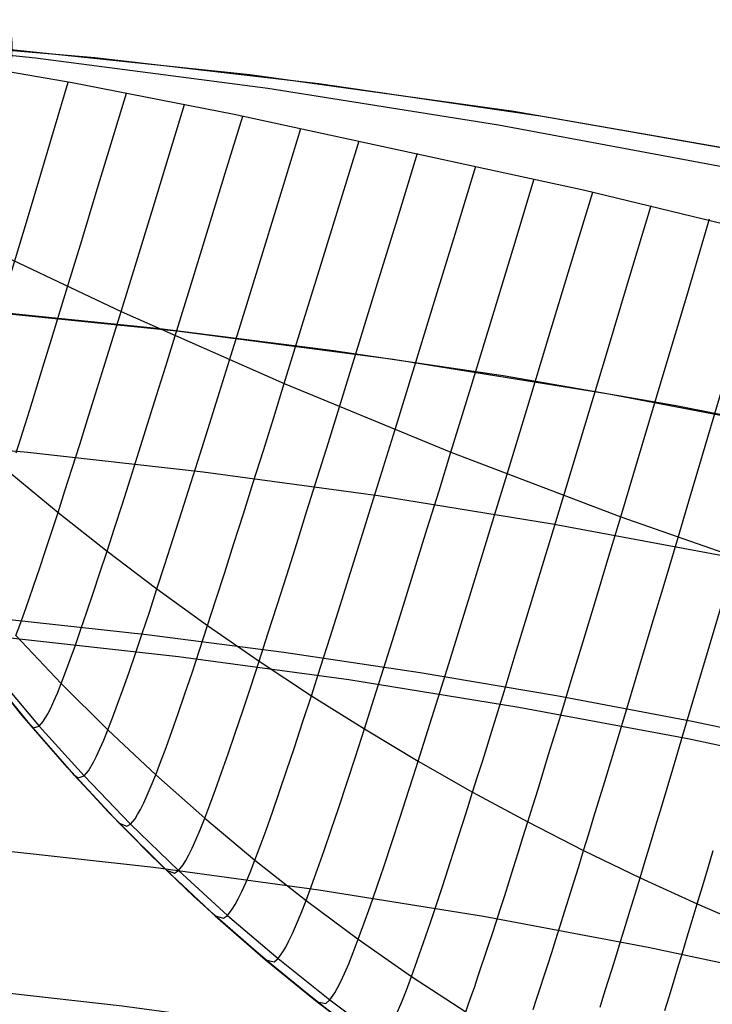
# Model space of a CAD drawing. Header units: millimetres. Extents: x -118 to 118, y -118 to 118.
# Tile 55 of 68: x 11 to 21, y 102 to 117. Entities that reach past the tile are written whole.
import ezdxf

# ---------------------------------------------------------------- set-up
doc = ezdxf.new("R2010")
doc.units = ezdxf.units.MM
doc.header["$MEASUREMENT"] = 0
doc.layers.add('Predefinito', color=5, linetype='Continuous')

msp = doc.modelspace()

# ---------------------------------------------------------------- linework, layer by layer
at = {"layer": 'Predefinito'}
for points in [[(59.917, 101.075), (56.393, 103.083), (52.801, 104.968), (49.146, 106.728), (45.433, 108.361), (41.666, 109.864), (37.849, 111.237), (33.987, 112.477), (30.085, 113.583), (26.146, 114.554), (22.177, 115.388), (18.181, 116.085), (14.163, 116.643), (10.129, 117.063), (6.082, 117.342), (2.028, 117.482), (-2.028, 117.482)], [(15.408, 102.363), (14.691, 102.933), (13.992, 103.526), (13.31, 104.14), (12.648, 104.774), (12.005, 105.428), (11.383, 106.1), (10.783, 106.79), (10.204, 107.497), (9.649, 108.219), (9.117, 108.955), (8.61, 109.705), (8.126, 110.467), (7.668, 111.24), (7.235, 112.022), (6.827, 112.813), (6.444, 113.612), (6.088, 114.416), (5.756, 115.226), (5.451, 116.039)], [(21.417, 98.756), (20.473, 99.202), (19.545, 99.681), (18.634, 100.191), (17.741, 100.733), (16.868, 101.305), (16.015, 101.907), (15.183, 102.538), (14.374, 103.198), (13.588, 103.886), (12.826, 104.6), (12.089, 105.34), (11.379, 106.105), (10.695, 106.894), (10.039, 107.707), (9.412, 108.542), (8.814, 109.398), (8.246, 110.274), (7.708, 111.169), (7.202, 112.083), (6.728, 113.013), (6.287, 113.959), (5.878, 114.92), (5.503, 115.895)], [(5.639, 115.53), (5.661, 115.472), (6.04, 114.529), (6.45, 113.599), (6.891, 112.684), (7.363, 111.784), (7.866, 110.9), (8.396, 110.035), (8.958, 109.186), (9.547, 108.357), (10.163, 107.549), (10.807, 106.762), (11.476, 105.997), (12.171, 105.255), (12.89, 104.537), (13.634, 103.844), (14.4, 103.176), (15.188, 102.534), (15.998, 101.92)], [(36.518, 107.465), (33.877, 108.326), (31.23, 109.119), (28.583, 109.842), (25.935, 110.497), (23.291, 111.084), (20.653, 111.605), (18.022, 112.06), (15.401, 112.45), (12.793, 112.777), (10.198, 113.041), (7.62, 113.244), (5.06, 113.387), (2.519, 113.472), (0, 113.5), (-2.519, 113.472)], [(36.033, 102.324), (33.541, 103.182), (31.033, 103.978), (28.508, 104.711), (25.966, 105.382), (23.408, 105.99), (20.833, 106.536), (18.257, 107.016), (15.671, 107.433), (13.075, 107.786), (10.472, 108.076), (7.864, 108.302), (5.253, 108.464), (2.639, 108.562), (0.023, 108.596), (-2.596, 108.566)]]:
    msp.add_lwpolyline(points, dxfattribs=at)
at = {"layer": 'Predefinito', "extrusion": (0.991499, -0.091856, -0.092158)}
msp.add_lwpolyline([(117.5, -135.187), (117.499, -135.094), (117.494, -134.999), (117.487, -134.905), (117.476, -134.811), (117.463, -134.717), (117.447, -134.624), (117.427, -134.53), (117.405, -134.438), (117.38, -134.346), (117.352, -134.255), (117.321, -134.165), (117.287, -134.077), (117.25, -133.989), (117.211, -133.903), (117.17, -133.819), (117.126, -133.736)], dxfattribs=at)
at = {"layer": 'Predefinito', "extrusion": (0.990938, -0.099388, -0.090354)}
msp.add_lwpolyline([(117.5, -135.289), (117.498, -135.186), (117.493, -135.082), (117.484, -134.979), (117.471, -134.876), (117.455, -134.773), (117.436, -134.67), (117.412, -134.568), (117.385, -134.467), (117.355, -134.367), (117.321, -134.268), (117.284, -134.17), (117.243, -134.074), (117.199, -133.979), (117.152, -133.887), (117.103, -133.796), (117.05, -133.708)], dxfattribs=at)
at = {"layer": 'Predefinito', "extrusion": (0.990622, -0.10695, -0.085031)}
msp.add_lwpolyline([(117.5, -135.429), (117.499, -135.373), (117.498, -135.317), (117.495, -135.262), (117.492, -135.206), (117.487, -135.15), (117.481, -135.094), (117.474, -135.038), (117.467, -134.982), (117.458, -134.927), (117.448, -134.871), (117.437, -134.815), (117.425, -134.76), (117.411, -134.705), (117.397, -134.65), (117.382, -134.595), (117.366, -134.541), (117.348, -134.487), (117.33, -134.433), (117.311, -134.38), (117.29, -134.327), (117.269, -134.275), (117.247, -134.222), (117.224, -134.171), (117.199, -134.12), (117.174, -134.069), (117.148, -134.019), (117.122, -133.97), (117.094, -133.921), (117.065, -133.873), (117.036, -133.826), (117.006, -133.779), (116.975, -133.733)], dxfattribs=at)
at = {"layer": 'Predefinito', "extrusion": (0.989682, -0.122069, -0.075019)}
msp.add_lwpolyline([(117.5, -135.677), (117.499, -135.614), (117.497, -135.551), (117.494, -135.488), (117.489, -135.425), (117.483, -135.361), (117.476, -135.298), (117.467, -135.235), (117.457, -135.171), (117.446, -135.108), (117.433, -135.045), (117.418, -134.982), (117.403, -134.92), (117.386, -134.858), (117.368, -134.796), (117.348, -134.734), (117.327, -134.673), (117.305, -134.612), (117.281, -134.552), (117.256, -134.493), (117.23, -134.434), (117.203, -134.375), (117.174, -134.318), (117.145, -134.261), (117.114, -134.204), (117.082, -134.149), (117.049, -134.094), (117.014, -134.04), (116.979, -133.987), (116.943, -133.935), (116.905, -133.884), (116.867, -133.834), (116.828, -133.785)], dxfattribs=at)
at = {"layer": 'Predefinito', "extrusion": (0.986798, -0.152284, -0.055125)}
msp.add_lwpolyline([(117.5, -136.08), (117.499, -136.006), (117.496, -135.932), (117.492, -135.857), (117.485, -135.782), (117.477, -135.708), (117.467, -135.633), (117.454, -135.558), (117.44, -135.484), (117.424, -135.409), (117.406, -135.335), (117.386, -135.261), (117.364, -135.188), (117.341, -135.115), (117.315, -135.043), (117.288, -134.971), (117.258, -134.9), (117.227, -134.83), (117.194, -134.761), (117.16, -134.692), (117.124, -134.625), (117.086, -134.558), (117.046, -134.493), (117.005, -134.429), (116.962, -134.366), (116.918, -134.304), (116.872, -134.243), (116.825, -134.184), (116.777, -134.127), (116.728, -134.07), (116.677, -134.016), (116.625, -133.962), (116.573, -133.911)], dxfattribs=at)
at = {"layer": 'Predefinito', "extrusion": (0.905019, -0.414692, -0.094717)}
msp.add_lwpolyline([(102.394, -145.369), (102.358, -145.277), (102.319, -145.185), (102.277, -145.093), (102.233, -145.003), (102.187, -144.913), (102.139, -144.824), (102.088, -144.736), (102.035, -144.649), (101.98, -144.563), (101.923, -144.479), (101.864, -144.396), (101.802, -144.314), (101.739, -144.233), (101.673, -144.154), (101.606, -144.077), (101.536, -144.002), (101.465, -143.928), (101.392, -143.856), (101.318, -143.786), (101.242, -143.717), (101.164, -143.651), (101.085, -143.587), (101.004, -143.525), (100.922, -143.465), (100.839, -143.407), (100.755, -143.351), (100.67, -143.298), (100.584, -143.246), (100.497, -143.197), (100.409, -143.151), (100.321, -143.106), (100.231, -143.064), (100.141, -143.024), (100.05, -142.986), (99.957, -142.95), (99.863, -142.916), (99.768, -142.885), (99.672, -142.855), (99.575, -142.828), (99.477, -142.803), (99.378, -142.78), (99.279, -142.759), (99.178, -142.741), (99.077, -142.726), (98.976, -142.713), (98.874, -142.702), (98.772, -142.694), (98.67, -142.688), (98.567, -142.685), (98.465, -142.685), (98.362, -142.686), (98.26, -142.691), (98.158, -142.698), (98.056, -142.707), (97.954, -142.719), (97.853, -142.733), (97.753, -142.75), (97.654, -142.769), (97.555, -142.791), (97.457, -142.814), (97.36, -142.841), (97.263, -142.869), (97.168, -142.899), (97.074, -142.932)], dxfattribs=at)
at = {"layer": 'Predefinito'}
for points in [[(8.166, 117.216, -135.514), (11.801, 116.906, -135.851), (15.214, 116.511, -136.12), (18.618, 116.016, -136.323), (22.009, 115.42, -136.468)], [(21.439, 115.229, -135.154), (17.948, 115.877, -135.109), (14.437, 116.435, -135.059), (10.899, 116.898, -135.019), (8.44, 117.15, -135.014)], [(28.276, 112.703, -134.128), (19.265, 114.885, -134.115), (13.921, 116.039, -134.188), (11.456, 116.52, -134.289), (9.954, 116.782, -134.379)], [(8.958, 109.186, -100), (9.044, 109.141, -107.647), (9.08, 109.188, -109.558), (9.127, 109.278, -111.462), (9.19, 109.423, -113.357), (9.227, 109.519, -114.298), (9.27, 109.633, -115.236), (9.317, 109.766, -116.168), (9.37, 109.918, -117.094), (9.427, 110.089, -118.013), (9.49, 110.278, -118.925), (9.557, 110.485, -119.828), (9.63, 110.71, -120.721), (9.707, 110.952, -121.604), (9.788, 111.212, -122.476), (9.874, 111.488, -123.336), (9.965, 111.78, -124.184), (10.059, 112.087, -125.02), (10.156, 112.407, -125.846), (10.361, 113.083, -127.464), (10.577, 113.799, -129.041), (10.774, 114.453, -130.393), (10.976, 115.129, -131.717), (11.394, 116.531, -134.293)], [(10.604, 110.892, -123.467), (10.705, 111.211, -124.312), (10.81, 111.546, -125.145), (10.918, 111.896, -125.966), (11.031, 112.259, -126.775), (11.146, 112.635, -127.573), (11.386, 113.417, -129.134), (11.602, 114.123, -130.454), (11.823, 114.852, -131.745), (12.05, 115.6, -133.009), (12.281, 116.364, -134.249)], [(10.597, 108.11, -115.451), (10.657, 108.269, -116.393), (10.723, 108.45, -117.328), (10.795, 108.653, -118.255), (10.873, 108.877, -119.173), (10.957, 109.123, -120.081), (11.046, 109.389, -120.978), (11.141, 109.676, -121.862), (11.241, 109.984, -122.734), (11.346, 110.31, -123.591), (11.456, 110.656, -124.434), (11.571, 111.018, -125.264), (11.69, 111.396, -126.08), (11.813, 111.789, -126.884), (11.939, 112.195, -127.676), (12.201, 113.04, -129.223), (12.434, 113.795, -130.514), (12.673, 114.574, -131.774), (12.918, 115.374, -133.006), (13.167, 116.191, -134.213)], [(10.807, 106.762, -100), (10.869, 106.707, -103.907), (10.955, 106.732, -107.812), (11.013, 106.799, -109.763), (11.086, 106.92, -111.708), (11.129, 107.005, -112.675), (11.177, 107.109, -113.639), (11.23, 107.234, -114.598), (11.289, 107.381, -115.551), (11.355, 107.552, -116.497), (11.427, 107.746, -117.437), (11.505, 107.965, -118.367), (11.59, 108.206, -119.288), (11.68, 108.469, -120.198), (11.777, 108.755, -121.096), (11.879, 109.063, -121.982), (11.987, 109.393, -122.853), (12.101, 109.743, -123.709), (12.22, 110.114, -124.55), (12.344, 110.502, -125.376), (12.472, 110.907, -126.189), (12.605, 111.328, -126.988), (12.741, 111.763, -127.774), (12.88, 112.21, -128.546), (13.023, 112.669, -129.307), (13.272, 113.471, -130.572), (13.527, 114.297, -131.805), (13.788, 115.145, -133.008), (14.054, 116.012, -134.184)], [(11.476, 105.997, -100), (11.545, 105.944, -103.931), (11.639, 105.974, -107.862), (11.703, 106.048, -109.825), (11.781, 106.18, -111.781), (11.827, 106.271, -112.754), (11.879, 106.383, -113.723), (11.936, 106.517, -114.687), (12, 106.674, -115.645), (12.07, 106.856, -116.596), (12.148, 107.064, -117.539), (12.231, 107.297, -118.473), (12.322, 107.554, -119.397), (12.418, 107.835, -120.309), (12.521, 108.14, -121.209), (12.631, 108.467, -122.094), (12.746, 108.818, -122.965), (12.868, 109.191, -123.82), (12.995, 109.585, -124.659), (13.127, 109.999, -125.483), (13.264, 110.43, -126.292), (13.405, 110.877, -127.086), (13.55, 111.34, -127.866), (13.699, 111.816, -128.633), (13.851, 112.303, -129.386), (14.114, 113.149, -130.628), (14.384, 114.021, -131.836), (14.66, 114.915, -133.013), (14.94, 115.828, -134.162)], [(12.171, 105.255, -100), (12.29, 105.206, -105.932), (12.346, 105.241, -107.908), (12.413, 105.322, -109.883), (12.452, 105.384, -110.868), (12.496, 105.463, -111.85), (12.546, 105.561, -112.829), (12.6, 105.68, -113.803), (12.661, 105.822, -114.771), (12.729, 105.989, -115.734), (12.803, 106.183, -116.689), (12.885, 106.403, -117.636), (12.974, 106.65, -118.573), (13.069, 106.922, -119.499), (13.172, 107.22, -120.413), (13.281, 107.542, -121.314), (13.396, 107.889, -122.201), (13.518, 108.26, -123.071), (13.646, 108.654, -123.925), (13.781, 109.071, -124.762), (13.92, 109.508, -125.583), (14.065, 109.964, -126.388), (14.214, 110.437, -127.178), (14.368, 110.926, -127.953), (14.525, 111.428, -128.714), (14.686, 111.944, -129.461), (14.961, 112.831, -130.682), (15.244, 113.745, -131.867), (15.533, 114.683, -133.021), (15.828, 115.641, -134.145)], [(12.89, 104.537, -100), (13.015, 104.493, -105.965), (13.073, 104.533, -107.952), (13.144, 104.62, -109.938), (13.186, 104.687, -110.928), (13.232, 104.771, -111.915), (13.283, 104.875, -112.899), (13.341, 105.001, -113.877), (13.404, 105.151, -114.851), (13.475, 105.328, -115.817), (13.553, 105.532, -116.776), (13.639, 105.764, -117.726), (13.732, 106.024, -118.667), (13.832, 106.311, -119.595), (13.939, 106.624, -120.512), (14.054, 106.963, -121.414), (14.175, 107.328, -122.301), (14.303, 107.718, -123.171), (14.437, 108.133, -124.024), (14.578, 108.571, -124.859), (14.724, 109.03, -125.677), (14.876, 109.509, -126.479), (15.032, 110.007, -127.265), (15.193, 110.52, -128.035), (15.358, 111.049, -128.791), (15.527, 111.59, -129.531), (15.814, 112.516, -130.733), (16.108, 113.471, -131.899), (16.409, 114.45, -133.031), (16.716, 115.449, -134.132)], [(13.634, 103.844, -100), (13.762, 103.806, -105.995), (13.822, 103.85, -107.993), (13.895, 103.944, -109.989), (13.938, 104.014, -110.984), (13.986, 104.104, -111.976), (14.039, 104.214, -112.964), (14.099, 104.346, -113.947), (14.165, 104.504, -114.925), (14.238, 104.69, -115.895), (14.319, 104.904, -116.858), (14.408, 105.148, -117.811), (14.505, 105.42, -118.754), (14.609, 105.72, -119.685), (14.721, 106.048, -120.603), (14.84, 106.404, -121.507), (14.966, 106.786, -122.394), (15.099, 107.194, -123.264), (15.239, 107.628, -124.116), (15.385, 108.086, -124.95), (15.537, 108.566, -125.766), (15.695, 109.067, -126.564), (15.858, 109.587, -127.346), (16.026, 110.124, -128.112), (16.197, 110.677, -128.862), (16.373, 111.243, -129.597), (16.67, 112.206, -130.782), (16.975, 113.198, -131.929), (17.287, 114.216, -133.042), (17.604, 115.255, -134.123)], [(14.4, 103.176, -100), (14.53, 103.145, -106.024), (14.591, 103.194, -108.031), (14.665, 103.294, -110.036), (14.709, 103.368, -111.036), (14.758, 103.462, -112.033), (14.813, 103.577, -113.025), (14.874, 103.717, -114.013), (14.942, 103.882, -114.994), (15.018, 104.076, -115.968), (15.102, 104.3, -116.934), (15.193, 104.554, -117.89), (15.293, 104.838, -118.836), (15.401, 105.151, -119.769), (15.516, 105.493, -120.689), (15.639, 105.864, -121.593), (15.769, 106.262, -122.481), (15.906, 106.687, -123.351), (16.051, 107.139, -124.202), (16.203, 107.616, -125.034), (16.36, 108.116, -125.848), (16.523, 108.637, -126.643), (16.692, 109.179, -127.422), (16.865, 109.737, -128.184), (17.043, 110.312, -128.929), (17.224, 110.901, -129.658), (17.531, 111.9, -130.828), (17.845, 112.928, -131.959), (18.167, 113.982, -133.055), (18.494, 115.058, -134.118)], [(15.188, 102.534, -100), (15.318, 102.51, -106.05), (15.379, 102.563, -108.066), (15.454, 102.669, -110.08), (15.499, 102.748, -111.084), (15.549, 102.846, -112.085), (15.604, 102.967, -113.082), (15.667, 103.112, -114.073), (15.736, 103.285, -115.058), (15.814, 103.487, -116.035), (15.899, 103.72, -117.004), (15.993, 103.984, -117.964), (16.096, 104.279, -118.912), (16.206, 104.604, -119.847), (16.324, 104.959, -120.768), (16.45, 105.343, -121.673), (16.584, 105.756, -122.562), (16.654, 105.973, -122.999), (16.726, 106.197, -123.431), (16.874, 106.666, -124.282), (17.03, 107.161, -125.112), (17.192, 107.679, -125.924), (17.36, 108.22, -126.717), (17.534, 108.781, -127.492), (17.712, 109.36, -128.25), (17.895, 109.956, -128.991), (18.082, 110.567, -129.715), (18.396, 111.598, -130.871), (18.718, 112.659, -131.988), (19.048, 113.747, -133.068), (19.384, 114.858, -134.115)], [(16.412, 102.383, -113.133), (16.475, 102.534, -114.128), (16.546, 102.713, -115.116), (16.625, 102.922, -116.097), (16.712, 103.164, -117.069), (16.807, 103.437, -118.031), (16.912, 103.742, -118.981), (17.024, 104.079, -119.918), (17.084, 104.259, -120.381), (17.145, 104.446, -120.841), (17.209, 104.641, -121.296), (17.274, 104.843, -121.747), (17.341, 105.053, -122.194), (17.411, 105.27, -122.636), (17.482, 105.494, -123.073), (17.555, 105.726, -123.505), (17.631, 105.965, -123.933), (17.708, 106.21, -124.355), (17.867, 106.721, -125.184), (18.033, 107.257, -125.994), (18.205, 107.815, -126.784), (18.383, 108.395, -127.556), (18.565, 108.993, -128.311), (18.753, 109.608, -129.047), (18.944, 110.239, -129.767), (19.265, 111.3, -130.912), (19.594, 112.392, -132.015), (19.931, 113.512, -133.081), (20.274, 114.655, -134.113)], [(17.45, 102.383, -116.154), (17.493, 102.503, -116.642), (17.538, 102.632, -117.128), (17.586, 102.769, -117.612), (17.636, 102.914, -118.092), (17.687, 103.068, -118.57), (17.741, 103.229, -119.045), (17.797, 103.399, -119.516), (17.856, 103.576, -119.984), (17.916, 103.761, -120.447), (17.978, 103.954, -120.907), (18.043, 104.155, -121.363), (18.109, 104.364, -121.814), (18.178, 104.58, -122.261), (18.249, 104.803, -122.704), (18.321, 105.034, -123.141), (18.396, 105.273, -123.573), (18.472, 105.518, -124), (18.551, 105.771, -124.422), (18.713, 106.297, -125.25), (18.882, 106.849, -126.057), (19.058, 107.424, -126.846), (19.239, 108.02, -127.615), (19.425, 108.636, -128.366), (19.616, 109.269, -129.099), (19.811, 109.918, -129.815), (20.138, 111.007, -130.949), (20.473, 112.128, -132.041), (20.816, 113.277, -133.095), (21.165, 114.45, -134.113)], [(9.776, 114.186, -128.945), (12.201, 113.04, -129.223), (14.686, 111.944, -129.461), (17.224, 110.901, -129.658), (19.811, 109.918, -129.815), (22.44, 108.997, -129.931)], [(9.742, 113.081, -135), (13.048, 112.748, -135), (16.343, 112.317, -135), (19.629, 111.79, -135), (22.899, 111.166, -135)], [(18.477, 102.416, -118.148), (18.529, 102.574, -118.627), (18.584, 102.74, -119.102), (18.64, 102.914, -119.574), (18.699, 103.096, -120.043), (18.76, 103.286, -120.507), (18.823, 103.485, -120.967), (18.888, 103.691, -121.424), (18.956, 103.905, -121.875), (19.025, 104.127, -122.323), (19.097, 104.356, -122.765), (19.17, 104.593, -123.202), (19.246, 104.838, -123.634), (19.324, 105.09, -124.061), (19.403, 105.35, -124.482), (19.568, 105.89, -125.309), (19.739, 106.455, -126.115), (19.917, 107.045, -126.901), (20.101, 107.657, -127.668), (20.291, 108.289, -128.416), (20.485, 108.938, -129.146), (20.683, 109.604, -129.858), (20.848, 110.157, -130.426), (21.014, 110.718, -130.982), (21.354, 111.865, -132.064)], [(34.457, 105.866, -161), (31.878, 106.685, -161), (29.283, 107.439, -161), (26.674, 108.128, -161), (24.051, 108.752, -161), (21.416, 109.312, -161), (18.77, 109.806, -161), (16.114, 110.235, -161), (13.45, 110.598, -161), (10.78, 110.897, -161), (8.103, 111.129, -161), (5.422, 111.296, -161), (2.738, 111.398, -161), (0.053, 111.433, -161), (-2.635, 111.403, -161)], [(10.508, 110.59, -122.608), (11.241, 109.984, -122.734), (11.987, 109.393, -122.853), (12.746, 108.818, -122.965), (13.518, 108.26, -123.071), (14.303, 107.718, -123.171), (15.099, 107.194, -123.264), (15.906, 106.687, -123.351), (16.726, 106.197, -123.431), (17.555, 105.726, -123.505), (18.396, 105.273, -123.573), (19.246, 104.838, -123.634), (20.106, 104.422, -123.689), (20.975, 104.025, -123.737), (21.853, 103.648, -123.779)], [(35.143, 102.928, -153.679), (33.137, 103.602, -153.679), (31.12, 104.237, -153.679), (29.093, 104.831, -153.679), (27.057, 105.384, -153.679), (25.011, 105.897, -153.678), (22.958, 106.369, -153.678), (20.898, 106.801, -153.678), (18.83, 107.191, -153.678), (16.757, 107.541, -153.678), (14.678, 107.851, -153.678), (12.594, 108.119, -153.678), (10.506, 108.346, -153.678), (8.414, 108.533, -153.678), (6.32, 108.678, -153.678), (4.223, 108.783, -153.678), (2.125, 108.846, -153.678), (0.025, 108.868, -153.678), (-2.074, 108.849, -153.677)], [(19.495, 102.453, -119.626), (19.554, 102.639, -120.095), (19.616, 102.834, -120.56), (19.679, 103.037, -121.021), (19.745, 103.248, -121.478), (19.813, 103.467, -121.93), (19.883, 103.694, -122.377), (19.955, 103.929, -122.82), (20.029, 104.172, -123.257), (20.106, 104.422, -123.689), (20.184, 104.68, -124.115), (20.264, 104.946, -124.536), (20.347, 105.219, -124.952), (20.431, 105.498, -125.362), (20.604, 106.077, -126.167), (20.784, 106.68, -126.951), (20.971, 107.306, -127.716), (21.162, 107.952, -128.461), (21.359, 108.616, -129.188)], [(10.597, 108.11, -115.451), (11.289, 107.381, -115.551), (12, 106.674, -115.645), (12.729, 105.989, -115.734), (13.475, 105.328, -115.817), (14.238, 104.69, -115.895), (15.018, 104.076, -115.968), (15.814, 103.487, -116.035), (16.625, 102.922, -116.097), (17.45, 102.383, -116.154)], [(10.294, 107.512, -107.76), (10.955, 106.732, -107.812), (11.639, 105.974, -107.862), (12.346, 105.241, -107.908), (13.073, 104.533, -107.952), (13.822, 103.85, -107.993), (14.591, 103.194, -108.031), (15.379, 102.563, -108.066), (16.186, 101.96, -108.099)], [(34.979, 99.275, -143.679), (32.558, 100.109, -143.679), (30.119, 100.883, -143.679), (27.666, 101.595, -143.679), (25.198, 102.246, -143.678), (22.718, 102.836, -143.678), (20.226, 103.364, -143.678), (17.723, 103.831, -143.678), (15.212, 104.235, -143.678), (12.693, 104.578, -143.678), (10.168, 104.86, -143.678), (7.637, 105.079, -143.678), (5.102, 105.237, -143.678), (2.564, 105.333, -143.678), (0.025, 105.366, -143.677), (-2.515, 105.336, -143.677)], [(20.482, 102.404, -120.607), (20.546, 102.612, -121.069), (20.612, 102.827, -121.526), (20.68, 103.051, -121.978), (20.751, 103.282, -122.425), (20.823, 103.522, -122.868), (20.898, 103.77, -123.305), (20.975, 104.025, -123.737), (21.054, 104.289, -124.163), (21.135, 104.56, -124.584), (21.217, 104.838, -124.999)], [(-2.425, 103.209, -141.37), (0.019, 103.238, -141.37), (2.462, 103.206, -141.37), (4.902, 103.113, -141.372), (7.341, 102.959, -141.373), (9.779, 102.746, -141.376), (12.218, 102.474, -141.378), (14.656, 102.144, -141.38), (17.092, 101.755, -141.382), (19.523, 101.307, -141.384), (21.948, 100.801, -141.386), (24.366, 100.235, -141.387), (26.776, 99.611, -141.389), (29.177, 98.928, -141.39), (31.568, 98.185, -141.391), (33.948, 97.384, -141.392)]]:
    msp.add_polyline3d(points, dxfattribs=at)

doc.saveas('drawing.dxf')
